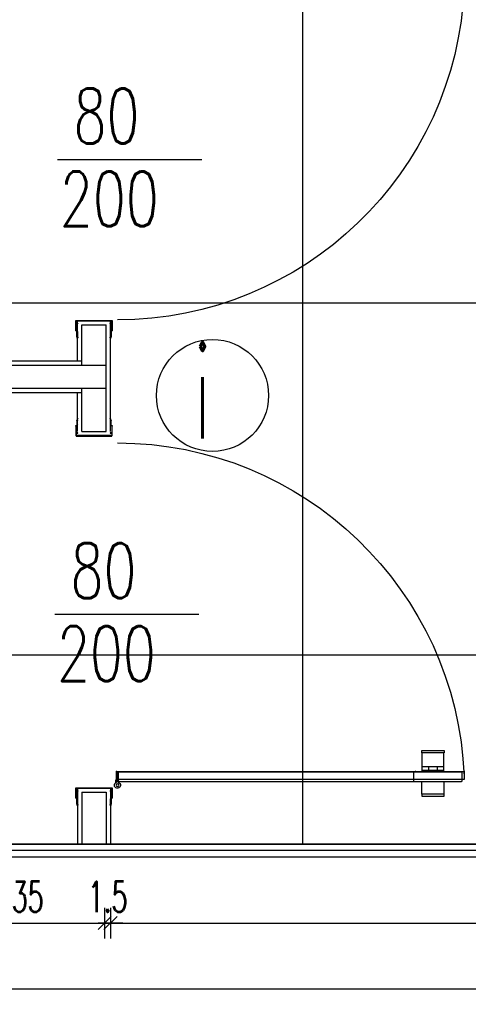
# Model space of a CAD drawing. Header units: centimetres. Extents: x -15121 to 30567, y -60641 to 0.
# Tile 133 of 256: x 6157 to 6260, y -25122 to -24898. Entities that reach past the tile are written whole.
import ezdxf

# ---------------------------------------------------------------- set-up
doc = ezdxf.new("R2010")
doc.units = ezdxf.units.CM
doc.header["$LTSCALE"] = 60
for name, color, linetype in [('AIKA oznaczenia widoków', 30, 'Continuous'), ('AIKA podłoga wc pod meble', 8, 'Continuous'), ('AIKA TYNK', 5, 'Continuous'), ('AIKA widoki wymiarowanie', 7, 'Continuous'), ('AIKA widokowe', 7, 'Continuous'), ('AIKA ŚCIANA', 8, 'Continuous')]:
    doc.layers.add(name, color=color, linetype=linetype)
doc.styles.add('RomanS', font='romans.shx')
doc.styles.add('wymiar', font='txt.shx', dxfattribs={"width": 0.6})
doc.dimstyles.new('Dwudziestka', dxfattribs={"dimtxt": 7, "dimasz": 0.7, "dimexe": 5, "dimexo": 0, "dimgap": 2.5, "dimtad": 1, "dimtoh": 1, "dimdec": 3, "dimrnd": 0.5, "dimdsep": 46, "dimtxsty": 'wymiar', "dimblk": 'znacznik', "dimcen": 0, "dimdle": 5, "dimse1": 1, "dimse2": 1, "dimclrd": 256, "dimclre": 256, "dimclrt": 256, "dimadec": 0, "dimazin": 0, "dimtfac": 0.4, "dimtdec": 3, "dimtix": 1, "dimtofl": 0, "dimtmove": 2, "dimatfit": 3, "dimldrblk": 'znacznik', "dimfxl": 1, "dimtolj": 1, "dimarcsym": 0})

# ---------------------------------------------------------------- blocks, each defined once
blk = doc.blocks.new('sl parawan')
at = {"layer": 'AIKA widokowe'}
for p, q in [((-51.3, -91.99), (-59.48, -91.99)), ((-59.55, -92.06), (-59.55, -94.27)), ((-59.42, -92.64), (-59.42, -92.12)), ((-59.42, -92.12), (-51.37, -92.12)), ((-59.05, -92.64), (-59.42, -92.64)), ((-59.42, -94.27), (-59.42, -92.71)), ((-59.42, -92.71), (-59.05, -92.71)), ((-59.15, -117.31), (-59.15, -92.12)), ((-59.05, -92.71), (-59.05, -92.64)), ((-58.15, -117.31), (-58.15, -92.99)), ((-52.65, -92.99), (-58.15, -92.99)), ((-52.65, -102.15), (-52.65, -92.99)), ((-51.37, -92.64), (-51.74, -92.64)), ((-51.74, -92.64), (-51.74, -92.71)), ((-51.74, -92.71), (-51.37, -92.71)), ((-51.65, -101.15), (-51.65, -92.12)), ((-51.37, -92.12), (-51.37, -92.64)), ((-51.37, -92.71), (-51.37, -94.27)), ((-51.24, -94.27), (-51.24, -92.06)), ((-59.31, -95.58), (-59.23, -95.94)), ((-59.28, -95.48), (-59.3, -95.54)), ((-59.27, -94.55), (-59.27, -95.45)), ((-59.18, -95.57), (-59.16, -95.53)), ((-59.1, -95.92), (-59.18, -95.57)), ((-59.14, -95.45), (-59.14, -94.55)), ((-51.61, -95.57), (-51.69, -95.92)), ((-51.65, -94.55), (-51.65, -95.45)), ((-51.63, -95.53), (-51.61, -95.57)), ((-51.56, -95.94), (-51.48, -95.58)), ((-51.52, -95.45), (-51.52, -94.55)), ((-51.49, -95.54), (-51.51, -95.48)), ((57.5, -102.15), (-58.15, -102.15)), ((57.5, -101.15), (-52.65, -101.15)), ((-58.15, -107.45), (57.5, -107.45)), ((-52.65, -117.31), (-52.65, -107.33)), ((-52.65, -108.45), (57.5, -108.45)), ((-51.65, -117.31), (-51.65, -108.45)), ((-59.31, -114.72), (-59.23, -114.36)), ((-59.1, -114.38), (-59.18, -114.73)), ((-51.61, -114.73), (-51.69, -114.38)), ((-51.56, -114.36), (-51.48, -114.72)), ((-59.55, -118.24), (-59.55, -116.03)), ((-59.42, -116.03), (-59.42, -117.59)), ((-59.28, -114.82), (-59.3, -114.76)), ((-59.27, -115.75), (-59.27, -114.85)), ((-59.18, -114.73), (-59.16, -114.77)), ((-59.14, -114.85), (-59.14, -115.75)), ((-51.65, -115.75), (-51.65, -114.85)), ((-51.63, -114.77), (-51.61, -114.73)), ((-51.52, -114.85), (-51.52, -115.75)), ((-51.49, -114.76), (-51.51, -114.82)), ((-51.37, -117.59), (-51.37, -116.03)), ((-51.24, -116.03), (-51.24, -118.24)), ((-51.3, -118.31), (-59.48, -118.31)), ((-59.42, -117.59), (-59.05, -117.59)), ((-59.05, -117.66), (-59.42, -117.66)), ((-59.42, -117.66), (-59.42, -118.18)), ((-59.42, -118.18), (-51.37, -118.18)), ((-59.05, -117.59), (-59.05, -117.66)), ((-52.65, -117.31), (-58.15, -117.31)), ((-51.74, -117.66), (-51.74, -117.59)), ((-51.74, -117.59), (-51.37, -117.59)), ((-51.37, -117.66), (-51.74, -117.66)), ((-51.37, -118.18), (-51.37, -117.66)), ((-129.98, -190), (-135.08, -190)), ((-135.08, -190), (-135.08, -190.5)), ((-135.08, -190.5), (-129.98, -190.5)), ((-135.03, -194.95), (-135.03, -190.5)), ((-130.03, -190.5), (-130.03, -194.95)), ((-129.98, -190.5), (-129.98, -190)), ((-60.52, -194.77), (-139.62, -194.77)), ((-139.12, -195.01), (-139.12, -196.99)), ((-139.06, -194.95), (-60.99, -194.95)), ((-130.03, -193.6), (-135.03, -193.6)), ((-130.03, -194.5), (-135.03, -194.5)), ((-133.53, -193.6), (-133.53, -194.5)), ((-131.53, -193.6), (-131.53, -194.5)), ((-128.09, -195.01), (-128.09, -196.99)), ((-60.92, -197.23), (-60.92, -194.85)), ((-60.92, -194.85), (-60.52, -194.85)), ((-60.92, -197.06), (-60.92, -194.95)), ((-60.92, -194.95), (-60.52, -194.95)), ((-60.92, -195.01), (-60.92, -196.99)), ((-60.52, -194.85), (-60.52, -196.73)), ((-60.52, -194.95), (-60.52, -197.23)), ((-139.62, -196.57), (-60.52, -196.57)), ((-60.99, -197.06), (-139.06, -197.06)), ((-135.03, -197.06), (-135.03, -199.9)), ((-130.03, -199.9), (-130.03, -197.06)), ((-61.12, -197.32), (-61.12, -197.06)), ((-61.12, -197.06), (-60.92, -197.06)), ((-60.52, -196.73), (-60.32, -196.73)), ((-60.32, -196.73), (-60.32, -197.32)), ((-59.55, -198.56), (-59.55, -200.78)), ((-59.55, -198.56), (-59.55, -200.78)), ((-59.55, -198.56), (-59.55, -200.78)), ((-57.52, -198.5), (-59.48, -198.5)), ((-57.52, -198.5), (-59.48, -198.5)), ((-51.3, -198.5), (-59.48, -198.5)), ((-59.42, -199.15), (-59.42, -198.63)), ((-59.42, -198.63), (-57.58, -198.63)), ((-59.42, -199.15), (-59.42, -198.63)), ((-59.42, -198.63), (-57.58, -198.63)), ((-59.42, -199.15), (-59.42, -198.63)), ((-59.42, -198.63), (-51.37, -198.63)), ((-59.05, -199.15), (-59.42, -199.15)), ((-59.05, -199.15), (-59.42, -199.15)), ((-59.05, -199.15), (-59.42, -199.15)), ((-59.42, -200.78), (-59.42, -199.22)), ((-59.42, -199.22), (-59.05, -199.22)), ((-59.42, -200.78), (-59.42, -199.22)), ((-59.42, -199.22), (-59.05, -199.22)), ((-59.42, -200.78), (-59.42, -199.22)), ((-59.42, -199.22), (-59.05, -199.22)), ((-59.15, -198.63), (-59.15, -211.27)), ((-59.05, -199.22), (-59.05, -199.15)), ((-59.05, -199.22), (-59.05, -199.15)), ((-59.05, -199.22), (-59.05, -199.15)), ((-52.65, -199.5), (-58.15, -199.5)), ((-58.15, -199.5), (-58.15, -211.27)), ((-52.65, -199.5), (-52.65, -211.27)), ((-51.37, -199.15), (-51.74, -199.15)), ((-51.74, -199.15), (-51.74, -199.22)), ((-51.74, -199.22), (-51.37, -199.22)), ((-51.65, -198.63), (-51.65, -211.27)), ((-51.37, -198.63), (-51.37, -199.15)), ((-51.37, -199.22), (-51.37, -200.78)), ((-51.24, -200.78), (-51.24, -198.56)), ((-135.08, -200.4), (-135.08, -199.9)), ((-135.08, -199.9), (-129.98, -199.9)), ((-129.98, -200.4), (-135.08, -200.4)), ((-129.98, -199.9), (-129.98, -200.4)), ((-59.27, -201.06), (-59.27, -201.96)), ((-59.27, -201.06), (-59.27, -201.96)), ((-59.27, -201.06), (-59.27, -201.96)), ((-59.14, -201.96), (-59.14, -201.06)), ((-59.14, -201.96), (-59.14, -201.06)), ((-59.14, -201.96), (-59.14, -201.06)), ((-51.65, -201.06), (-51.65, -201.96)), ((-51.52, -201.96), (-51.52, -201.06)), ((-59.31, -202.08), (-59.23, -202.45)), ((-59.28, -201.98), (-59.3, -202.04)), ((-59.28, -201.98), (-59.3, -202.05)), ((-59.18, -202.08), (-59.16, -202.03)), ((-59.18, -202.08), (-59.16, -202.04)), ((-59.1, -202.42), (-59.18, -202.08)), ((-51.61, -202.08), (-51.69, -202.42)), ((-51.63, -202.04), (-51.61, -202.08)), ((-51.56, -202.45), (-51.48, -202.08)), ((-51.49, -202.05), (-51.51, -201.98))]:
    blk.add_line(p, q, dxfattribs=at)
at = {"layer": 'AIKA widokowe', "extrusion": (0, 0, -1)}
for p, q in [((-60.52, -194.77), (-139.62, -194.77)), ((-139.62, -194.77), (-139.62, -196.57)), ((-60.52, -196.57), (-60.52, -194.77)), ((-139.62, -196.57), (-60.52, -196.57))]:
    blk.add_line(p, q, dxfattribs=at)
at = {"layer": 'AIKA widokowe'}
blk.add_circle((-60.72, -197.9), 0.3, dxfattribs=at)
for centre, radius, start, end in [((-60.64, -12.8), 79.05, 182.2555, 269.9371), ((-59.48, -92.06), 0.065, 90, 180), ((-51.3, -92.06), 0.065, 0, 90), ((-59.41, -94.27), 0.14, 180, 270), ((-59.41, -94.27), 0.01, 180, 270), ((-59.41, -94.55), 0.27, 0, 90), ((-59.41, -94.55), 0.14, 0, 90), ((-59.25, -95.56), 0.055, 154.9424, 192.3489), ((-59.33, -95.45), 0.055, 334.9424, 0), ((-59.16, -95.93), 0.0649, 192.3489, 12.3224), ((-59.33, -95.45), 0.185, 334.9424, 0), ((-51.63, -95.93), 0.0649, 167.6776, 347.6511), ((-51.38, -94.55), 0.27, 90, 180), ((-51.46, -95.45), 0.185, 180, 205.0576), ((-51.38, -94.55), 0.14, 90, 180), ((-51.46, -95.45), 0.055, 180, 205.0576), ((-51.53, -95.56), 0.055, 347.6511, 25.0576), ((-51.38, -94.27), 0.01, 270, 0), ((-51.38, -94.27), 0.14, 270, 0), ((-59.16, -114.37), 0.0649, 347.6776, 167.6511), ((-51.63, -114.37), 0.0649, 12.3489, 192.3224), ((-59.41, -116.03), 0.14, 90, 180), ((-59.41, -116.03), 0.01, 90, 180), ((-59.41, -115.75), 0.14, 270, 0), ((-59.41, -115.75), 0.27, 270, 0), ((-59.25, -114.74), 0.055, 167.6511, 205.0576), ((-59.33, -114.85), 0.055, 0, 25.0576), ((-59.33, -114.85), 0.185, 0, 25.0576), ((-51.46, -114.85), 0.185, 154.9424, 180), ((-51.38, -115.75), 0.27, 180, 270), ((-51.46, -114.85), 0.055, 154.9424, 180), ((-51.38, -115.75), 0.14, 180, 270), ((-51.53, -114.74), 0.055, 334.9424, 12.3489), ((-51.38, -116.03), 0.14, 0, 90), ((-51.38, -116.03), 0.01, 0, 90), ((-59.48, -118.24), 0.065, 180, 270), ((-51.3, -118.24), 0.065, 270, 0), ((-60.64, -198.93), 79.05, 90.0629, 177.7445), ((-139.06, -195.01), 0.065, 90, 180), ((-128.03, -195.01), 0.065, 90, 180), ((-60.99, -195.01), 0.065, 0, 90), ((-139.06, -196.99), 0.065, 180, 270), ((-128.03, -196.99), 0.065, 180, 270), ((-60.72, -197.9), 0.7, 106.6015, 55.1501), ((-60.72, -197.9), 0.7, 124.8499, 73.3985), ((-60.99, -196.99), 0.065, 270, 0), ((-59.48, -198.56), 0.065, 90, 180), ((-59.48, -198.56), 0.065, 90, 180), ((-59.48, -198.56), 0.065, 90, 180), ((-51.3, -198.56), 0.065, 0, 90), ((-59.41, -200.78), 0.14, 180, 270), ((-59.41, -200.78), 0.14, 180, 270), ((-59.41, -200.78), 0.14, 180, 270), ((-59.41, -200.78), 0.01, 180, 270), ((-59.41, -200.78), 0.01, 180, 270), ((-59.41, -200.78), 0.01, 180, 270), ((-59.41, -201.06), 0.27, 0, 90), ((-59.41, -201.06), 0.27, 0, 90), ((-59.41, -201.06), 0.27, 0, 90), ((-59.41, -201.06), 0.14, 0, 90), ((-59.41, -201.06), 0.14, 0, 90), ((-59.41, -201.06), 0.14, 0, 90), ((-51.38, -201.06), 0.27, 90, 180), ((-51.38, -201.06), 0.14, 90, 180), ((-51.38, -200.78), 0.01, 270, 0), ((-51.38, -200.78), 0.14, 270, 0), ((-59.25, -202.07), 0.055, 154.9424, 192.3489), ((-59.25, -202.07), 0.055, 154.9424, 192.3489), ((-59.33, -201.96), 0.055, 334.9424, 0), ((-59.33, -201.96), 0.055, 334.9424, 0), ((-59.16, -202.43), 0.0649, 192.3489, 12.3224), ((-59.33, -201.96), 0.185, 334.9424, 360), ((-59.33, -201.96), 0.185, 334.9424, 0), ((-51.63, -202.43), 0.0649, 167.6776, 347.6511), ((-51.46, -201.96), 0.185, 180, 205.0576), ((-51.46, -201.96), 0.055, 180, 205.0576), ((-51.53, -202.07), 0.055, 347.6511, 25.0576)]:
    blk.add_arc(centre, radius, start, end, dxfattribs=at)
for p in [(-139.62, -194.77), (-128.59, -194.77), (-60.52, -194.77)]:
    blk.add_point(p, dxfattribs=at)
blk = doc.blocks.new('znacznik')
at = {"color": 0}
for points in [[(0, -5), (0, 5)], [(-4, 0), (4, 0)]]:
    blk.add_lwpolyline(points, dxfattribs=at)
at = {"color": 1}
blk.add_lwpolyline([(-2.12, -2.12), (2.12, 2.12)], dxfattribs=at)
blk = doc.blocks.new('*D6170')
at = {"layer": 'AIKA widoki wymiarowanie', "lineweight": -2, "transparency": 16777216}
blk.add_line((6142.4, -25103.49), (6176.11, -25103.49), dxfattribs=at)
at = {"layer": 'Defpoints', "color": 0, "transparency": 16777216}
for p in [(6176.81, -25080.32), (6141.7, -25080.93), (6176.81, -25103.49)]:
    blk.add_point(p, dxfattribs=at)
at = {"layer": 'AIKA widoki wymiarowanie', "lineweight": -2, "transparency": 16777216, "xscale": 0.7, "yscale": 0.7, "zscale": 0.7, "rotation": 180}
blk.add_blockref('znacznik', (6141.7, -25103.49), dxfattribs=at)
at = {"layer": 'AIKA widoki wymiarowanie', "lineweight": -2, "transparency": 16777216, "xscale": 0.7, "yscale": 0.7, "zscale": 0.7}
blk.add_blockref('znacznik', (6176.81, -25103.49), dxfattribs=at)
at = {"layer": 'AIKA widoki wymiarowanie', "transparency": 16777216, "insert": (6159.26, -25097.49), "char_height": 7, "attachment_point": 5, "style": 'wymiar'}
blk.add_mtext('\\A1;35', dxfattribs=at)
blk = doc.blocks.new('*D6171')
at = {"layer": 'AIKA widoki wymiarowanie', "lineweight": -2, "transparency": 16777216}
for p, q in [((6176.11, -25103.49), (6175.41, -25103.49)), ((6178.81, -25103.49), (6179.51, -25103.49))]:
    blk.add_line(p, q, dxfattribs=at)
at = {"layer": 'Defpoints', "color": 0, "transparency": 16777216}
for p in [(6176.81, -25080.32), (6178.11, -25080.32), (6178.11, -25103.49)]:
    blk.add_point(p, dxfattribs=at)
at = {"layer": 'AIKA widoki wymiarowanie', "lineweight": -2, "transparency": 16777216, "xscale": 0.7, "yscale": 0.7, "zscale": 0.7}
blk.add_blockref('znacznik', (6176.81, -25103.49), dxfattribs=at)
at = {"layer": 'AIKA widoki wymiarowanie', "lineweight": -2, "transparency": 16777216, "xscale": 0.7, "yscale": 0.7, "zscale": 0.7, "rotation": 180}
blk.add_blockref('znacznik', (6178.11, -25103.49), dxfattribs=at)
at = {"layer": 'AIKA widoki wymiarowanie', "transparency": 16777216, "insert": (6177.46, -25097.49), "char_height": 7, "attachment_point": 5, "style": 'wymiar'}
blk.add_mtext('\\A1;1.5', dxfattribs=at)
blk = doc.blocks.new('*D6172')
at = {"layer": 'AIKA widoki wymiarowanie', "lineweight": -2, "transparency": 16777216}
blk.add_line((6178.81, -25103.49), (6384.61, -25103.49), dxfattribs=at)
at = {"layer": 'Defpoints', "color": 0, "transparency": 16777216}
for p in [(6178.11, -25080.32), (6385.31, -25080.72), (6385.31, -25103.49)]:
    blk.add_point(p, dxfattribs=at)
at = {"layer": 'AIKA widoki wymiarowanie', "lineweight": -2, "transparency": 16777216, "xscale": 0.7, "yscale": 0.7, "zscale": 0.7, "rotation": 180}
blk.add_blockref('znacznik', (6178.11, -25103.49), dxfattribs=at)
at = {"layer": 'AIKA widoki wymiarowanie', "lineweight": -2, "transparency": 16777216, "xscale": 0.7, "yscale": 0.7, "zscale": 0.7}
blk.add_blockref('znacznik', (6385.31, -25103.49), dxfattribs=at)
at = {"layer": 'AIKA widoki wymiarowanie', "transparency": 16777216, "insert": (6281.71, -25097.49), "char_height": 7, "attachment_point": 5, "style": 'wymiar'}
blk.add_mtext('\\A1;207', dxfattribs=at)
blk = doc.blocks.new('*D6177')
at = {"layer": 'AIKA widoki wymiarowanie', "lineweight": -2, "transparency": 16777216}
blk.add_line((6062.16, -25118.51), (6505.76, -25118.51), dxfattribs=at)
at = {"layer": 'Defpoints', "color": 0, "transparency": 16777216}
for p in [(6061.46, -25082.59), (6506.46, -25085.48), (6506.46, -25118.51)]:
    blk.add_point(p, dxfattribs=at)
at = {"layer": 'AIKA widoki wymiarowanie', "lineweight": -2, "transparency": 16777216, "xscale": 0.7, "yscale": 0.7, "zscale": 0.7, "rotation": 180}
blk.add_blockref('znacznik', (6061.46, -25118.51), dxfattribs=at)
at = {"layer": 'AIKA widoki wymiarowanie', "lineweight": -2, "transparency": 16777216, "xscale": 0.7, "yscale": 0.7, "zscale": 0.7}
blk.add_blockref('znacznik', (6506.46, -25118.51), dxfattribs=at)
at = {"layer": 'AIKA widoki wymiarowanie', "transparency": 16777216, "insert": (6283.96, -25112.51), "char_height": 7, "attachment_point": 5, "style": 'wymiar'}
blk.add_mtext('\\A1;445', dxfattribs=at)

msp = doc.modelspace()

# ---------------------------------------------------------------- linework, layer by layer
at = {"layer": 'AIKA oznaczenia widoków'}
msp.add_circle((6201.3253, -24983.2458), 12.7586, dxfattribs=at)
at = {"layer": 'AIKA podłoga wc pod meble'}
for p, q in [((6221.8623, -25085.4802), (6221.8623, -24661.4802)), ((6221.8623, -25085.4802), (6221.8623, -24661.4802)), ((6506.4623, -24962.2356), (6061.4623, -24962.2356)), ((6506.4623, -24962.2356), (6061.4623, -24962.2356)), ((6506.4623, -25042.4356), (6113.8152, -25042.4356))]:
    msp.add_line(p, q, dxfattribs=at)
msp.add_lwpolyline([(6471.9623, -24641.4802), (6471.9623, -24661.4802), (6386.9623, -24661.4802), (6386.9623, -24672.9802), (6368.9623, -24672.9802), (6368.9623, -24661.4802), (6061.4623, -24661.4802), (6061.4623, -25085.4802), (6506.4623, -25085.4802), (6506.4623, -24930.4802), (6350.4623, -24930.4802), (6350.4623, -24864.3728), (6368.9623, -24864.3728), (6368.9623, -24762.9802), (6386.9623, -24762.9802), (6386.9623, -24900.4802), (6668.9623, -24900.4802), (6668.9623, -24661.4802), (6572.9623, -24661.4802), (6572.9623, -24641.4802)], close=True, dxfattribs=at)
msp.add_lwpolyline([(6471.9623, -24641.4802), (6471.9623, -24661.4802), (6386.9623, -24661.4802), (6386.9623, -24672.9802), (6368.9623, -24672.9802), (6368.9623, -24661.4802), (6061.4623, -24661.4802), (6061.4623, -25085.4802), (6506.4623, -25085.4802), (6506.4623, -24930.4802), (6350.4623, -24930.4802), (6350.4623, -24864.3728), (6368.9623, -24864.3728), (6368.9623, -24762.9802), (6386.9623, -24762.9802), (6386.9623, -24900.4802), (6668.9623, -24900.4802), (6668.9623, -24661.4802), (6572.9623, -24661.4802), (6572.9623, -24641.4802)], close=True, dxfattribs=at)
at = {"layer": 'AIKA TYNK'}
msp.add_line((6507.9623, -25086.9802), (6059.9623, -25086.9802), dxfattribs=at)
at = {"layer": 'AIKA widokowe'}
for p, q in [((6198.8795, -24929.5142), (6166.0592, -24929.5142)), ((6198.2346, -25033.1492), (6165.4143, -25033.1492)), ((6506.4623, -25085.4802), (6061.4623, -25085.4802))]:
    msp.add_line(p, q, dxfattribs=at)
at = {"layer": 'AIKA ŚCIANA'}
msp.add_line((6510.4623, -25088.5142), (6015.2457, -25088.4802), dxfattribs=at)

# ---------------------------------------------------------------- block references
at = {"layer": 'AIKA widokowe', "color": 8, "xscale": -1}
msp.add_blockref('sl parawan', (6118.9623, -24874.1792), dxfattribs=at)

# ---------------------------------------------------------------- texts
at = {"layer": 'AIKA oznaczenia widoków', "insert": (6196.8994, -24972.0836, 256.2), "char_height": 21, "width": 498.713923, "attachment_point": 1, "style": 'RomanS'}
msp.add_mtext('{\\W0.6;i}', dxfattribs=at)
at = {"layer": 'AIKA widokowe', "style": 'RomanS', "width": 0.7}
for s, p in [('80', (6169.6784, -24925.79)), ('200', (6166.5746, -24944.7032)), ('80', (6169.0335, -25029.425)), ('200', (6165.9297, -25048.3382))]:
    msp.add_text(s, height=12.5, dxfattribs=at).set_placement(p)

# ---------------------------------------------------------------- dimensions: what is measured, and where the dimension line sits
at = {"layer": 'AIKA widoki wymiarowanie'}
for base, p1, p2, picture, middle in [((6176.8123, -25103.4904), (6141.7027, -25080.9332), (6176.8123, -25080.3179), '*D6170', (6159.2575, -25097.4904)), ((6178.1123, -25103.4904), (6176.8123, -25080.3179), (6178.1123, -25080.3179), '*D6171', (6177.4623, -25097.4904)), ((6385.3123, -25103.4904), (6178.1123, -25080.3179), (6385.3123, -25080.7202), '*D6172', (6281.7123, -25097.4904)), ((6506.4623, -25118.5058), (6061.4623, -25082.5859), (6506.4623, -25085.4802), '*D6177', (6283.9623, -25112.5058))]:
    dim = msp.add_linear_dim(base=base, p1=p1, p2=p2, dimstyle='Dwudziestka', dxfattribs=at)
    dim.commit()
    dim.dimension.update_dxf_attribs({"geometry": picture, "text_midpoint": middle})

doc.saveas('drawing.dxf')
